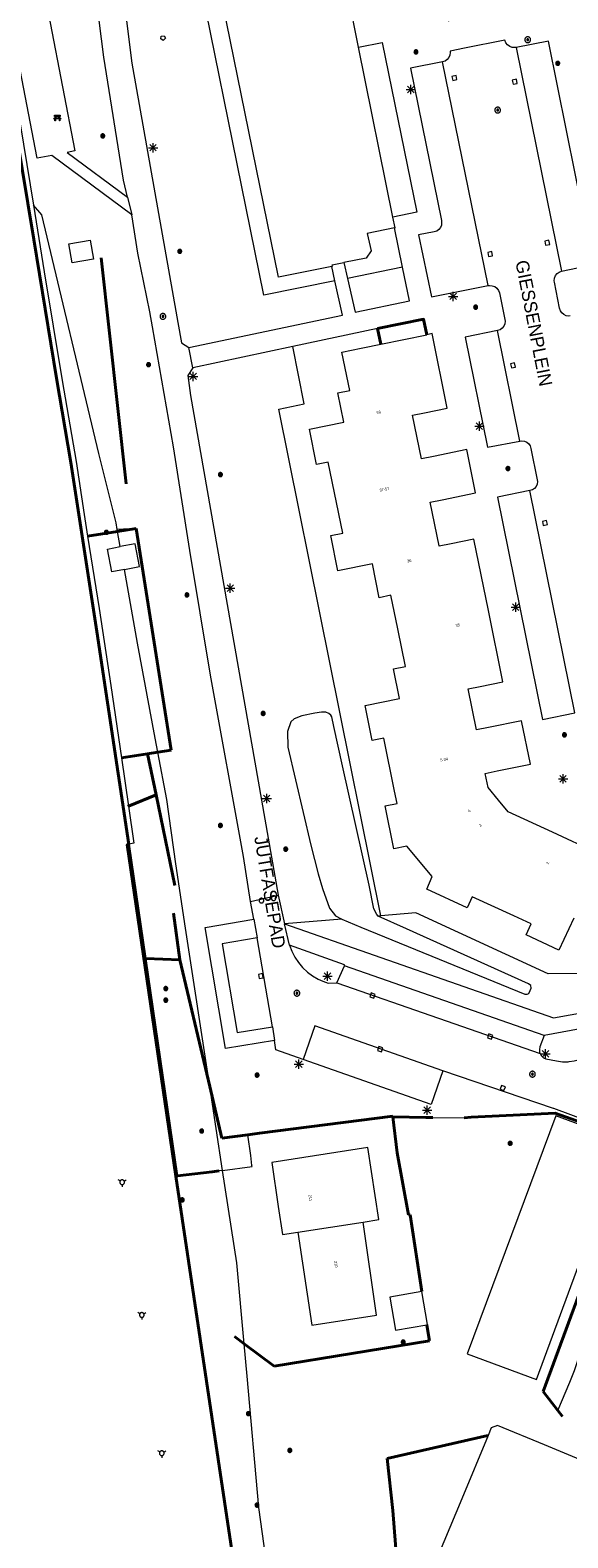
# Model space of a CAD drawing. Header units: metres. Extents: x 135779 to 137489, y 452643 to 455118.
# Tile 22 of 256: x 136166 to 136223, y 453031 to 453193. Entities that reach past the tile are written whole.
import ezdxf
from ezdxf.enums import TextEntityAlignment as Align

# ---------------------------------------------------------------- set-up
doc = ezdxf.new("R2010")
doc.units = ezdxf.units.M
doc.linetypes.add('DGN_Style_3', pattern=[78.572352, 56.123108, -22.449243])
doc.linetypes.add('DGN_Style_4', pattern=[89.853097, 44.898487, -22.449243, 0.056123, -22.449243])
for name, color, linetype, lineweight in [('KTop_BTD_Groenvoorziening', 62, 'Continuous', 13), ('KTop_BTD_Groenvoorziening_gras- en kruidachtigen', 62, 'Continuous', 13), ('KTop_GBI_Toegangstrap', 40, 'Continuous', 40), ('KTop_NAR_Huisnummer (t)', 7, 'Continuous', 13), ('KTop_NAR_Huisnummer tijdelijk (t)', 7, 'Continuous', 13), ('KTop_OBW_Overig Plus', 1, 'Continuous', 13), ('KTop_ORL_Weg_Straatnaam (t)', 7, 'Continuous', 13), ('KTop_OTD_Gesloten verharding', 15, 'Continuous', 13), ('KTop_PAL_Afsluitpaal', 222, 'Continuous', 13), ('KTop_PAL_Lichtmast', 40, 'Continuous', 13), ('KTop_PND_Grondvlaksituatie van BAG-pand [tachy]', 1, 'Continuous', 13), ('KTop_PND_Pandscheiding', 40, 'Continuous', 13), ('KTop_PUT_Brandkraan of -put', 1, 'Continuous', 13), ('KTop_PUT_Inspectie- of rioolput', 15, 'Continuous', 13), ('KTop_PUT_Kolk', 15, 'Continuous', 13), ('KTop_SHD_Damwand (l)', 1, 'Continuous', 40), ('KTop_SHD_Hek (l)', 15, 'DGN_Style_4', 40), ('KTop_SHD_Kademuur', 16, 'Continuous', 13), ('KTop_STM_Bank', 40, 'Continuous', 13), ('KTop_VGO_Boom', 92, 'Continuous', 13), ('KTop_VGO_Haag (l)', 92, 'DGN_Style_3', 40), ('KTop_WGD_Parkeervlak', 251, 'Continuous', 13), ('KTop_WGD_Rijbaan_Lokale weg', 251, 'Continuous', 13), ('KTop_WGD_Voetpad', 251, 'Continuous', 13), ('KTop_WTI_Meerpaal', 150, 'Continuous', 13)]:
    doc.layers.add(name, color=color, linetype=linetype, lineweight=lineweight)
doc.styles.add('Style-ROVU', font='ROVU.shx')
doc.styles.add('Style-ROVUCURSIEF', font='ROVUCURSIEF.shx')

# ---------------------------------------------------------------- blocks, each defined once
blk = doc.blocks.new('PAL_Lichtmast')
at = {"layer": 'KTop_PAL_Lichtmast'}
for p, q in [((-0.35, -0.35), (0.35, 0.35)), ((0.35, -0.35), (-0.35, 0.35)), ((0, -0.5), (0, 0.5)), ((-0.5, 0), (0.5, 0))]:
    blk.add_line(p, q, dxfattribs=at)
blk = doc.blocks.new('PAL_Afsluitpaal')
at = {"layer": 'KTop_PAL_Afsluitpaal', "flags": 128}
blk.add_lwpolyline([(0.25, 0), (0.25, 0.03), (0.24, 0.05), (0.24, 0.08), (0.23, 0.1), (0.22, 0.13), (0.2, 0.15), (0.19, 0.17), (0.17, 0.19), (0.15, 0.2), (0.12, 0.22), (0.1, 0.23), (0.08, 0.24), (0.05, 0.24), (0.03, 0.25), (0, 0.25), (-0.03, 0.25), (-0.05, 0.24), (-0.08, 0.24), (-0.1, 0.23), (-0.13, 0.22), (-0.15, 0.2), (-0.17, 0.19), (-0.19, 0.17), (-0.2, 0.15), (-0.22, 0.12), (-0.23, 0.1), (-0.24, 0.08), (-0.24, 0.05), (-0.25, 0.03), (-0.25, 0), (-0.25, -0.03), (-0.24, -0.05), (-0.24, -0.08), (-0.23, -0.1), (-0.22, -0.13), (-0.2, -0.15), (-0.19, -0.17), (-0.17, -0.19), (-0.15, -0.2), (-0.12, -0.22), (-0.1, -0.23), (-0.08, -0.24), (-0.05, -0.24), (-0.03, -0.25), (0, -0.25), (0.03, -0.25), (0.05, -0.24), (0.08, -0.24), (0.1, -0.23), (0.13, -0.22), (0.15, -0.2), (0.17, -0.19), (0.19, -0.17), (0.2, -0.15), (0.22, -0.12), (0.23, -0.1), (0.24, -0.08), (0.24, -0.05), (0.25, -0.03), (0.25, 0)], dxfattribs=at)
blk = doc.blocks.new('PUT_Brandkraan_of_-put')
at = {"layer": 'KTop_PUT_Brandkraan of -put'}
for p, q in [((-0.25, 0.03), (0, 0.25)), ((-0.16, -0.25), (-0.25, 0.03)), ((0, 0.25), (0.25, 0.03)), ((0.25, 0.03), (0.16, -0.25)), ((0.16, -0.25), (-0.16, -0.25))]:
    blk.add_line(p, q, dxfattribs=at)
blk = doc.blocks.new('PUT_Inspectie-_of_rioolput')
at = {"layer": 'KTop_PUT_Inspectie- of rioolput', "flags": 128}
for points in [[(0.31, 0), (0.31, 0.03), (0.3, 0.06), (0.29, 0.1), (0.28, 0.13), (0.27, 0.15), (0.25, 0.18), (0.23, 0.21), (0.21, 0.23), (0.18, 0.25), (0.15, 0.27), (0.13, 0.28), (0.1, 0.29), (0.06, 0.3), (0.03, 0.31), (0, 0.31), (-0.03, 0.31), (-0.06, 0.3), (-0.1, 0.29), (-0.13, 0.28), (-0.16, 0.27), (-0.18, 0.25), (-0.21, 0.23), (-0.23, 0.21), (-0.25, 0.18), (-0.27, 0.15), (-0.28, 0.13), (-0.29, 0.1), (-0.3, 0.06), (-0.31, 0.03), (-0.31, 0), (-0.31, -0.03), (-0.3, -0.06), (-0.29, -0.1), (-0.28, -0.13), (-0.27, -0.16), (-0.25, -0.18), (-0.23, -0.21), (-0.21, -0.23), (-0.18, -0.25), (-0.15, -0.27), (-0.13, -0.28), (-0.1, -0.29), (-0.06, -0.3), (-0.03, -0.31), (0, -0.31), (0.03, -0.31), (0.06, -0.3), (0.1, -0.29), (0.13, -0.28), (0.15, -0.27), (0.18, -0.25), (0.21, -0.23), (0.23, -0.21), (0.25, -0.18), (0.27, -0.15), (0.28, -0.13), (0.29, -0.1), (0.3, -0.06), (0.31, -0.03), (0.31, 0)], [(0.1, 0), (0.09, 0.01), (0.09, 0.02), (0.09, 0.03), (0.09, 0.04), (0.08, 0.05), (0.08, 0.06), (0.07, 0.06), (0.06, 0.07), (0.06, 0.08), (0.05, 0.08), (0.04, 0.09), (0.03, 0.09), (0.02, 0.09), (0.01, 0.09), (0, 0.09), (-0.01, 0.09), (-0.02, 0.09), (-0.03, 0.09), (-0.04, 0.09), (-0.05, 0.08), (-0.06, 0.08), (-0.06, 0.07), (-0.07, 0.06), (-0.08, 0.06), (-0.08, 0.05), (-0.09, 0.04), (-0.09, 0.03), (-0.09, 0.02), (-0.09, 0.01), (-0.09, 0), (-0.09, -0.01), (-0.09, -0.02), (-0.09, -0.03), (-0.09, -0.04), (-0.08, -0.05), (-0.08, -0.06), (-0.07, -0.06), (-0.06, -0.07), (-0.06, -0.08), (-0.05, -0.08), (-0.04, -0.09), (-0.03, -0.09), (-0.02, -0.09), (-0.01, -0.09), (0, -0.09), (0.01, -0.09), (0.02, -0.09), (0.03, -0.09), (0.04, -0.09), (0.05, -0.08), (0.06, -0.08), (0.06, -0.07), (0.07, -0.06), (0.08, -0.06), (0.08, -0.05), (0.09, -0.04), (0.09, -0.03), (0.09, -0.02), (0.09, -0.01), (0.1, 0)], [(0.04, 0), (0.03, 0), (0.03, 0.01), (0.03, 0.01), (0.03, 0.01), (0.03, 0.02), (0.03, 0.02), (0.03, 0.02), (0.02, 0.03), (0.02, 0.03), (0.02, 0.03), (0.01, 0.03), (0.01, 0.03), (0.01, 0.03), (0, 0.03), (0, 0.03), (0, 0.03), (-0.01, 0.03), (-0.01, 0.03), (-0.01, 0.03), (-0.02, 0.03), (-0.02, 0.03), (-0.02, 0.03), (-0.03, 0.02), (-0.03, 0.02), (-0.03, 0.02), (-0.03, 0.01), (-0.03, 0.01), (-0.03, 0.01), (-0.03, 0), (-0.03, 0), (-0.03, 0), (-0.03, -0.01), (-0.03, -0.01), (-0.03, -0.01), (-0.03, -0.02), (-0.03, -0.02), (-0.03, -0.02), (-0.02, -0.03), (-0.02, -0.03), (-0.02, -0.03), (-0.01, -0.03), (-0.01, -0.03), (-0.01, -0.03), (0, -0.03), (0, -0.03), (0, -0.03), (0.01, -0.03), (0.01, -0.03), (0.01, -0.03), (0.02, -0.03), (0.02, -0.03), (0.02, -0.03), (0.03, -0.02), (0.03, -0.02), (0.03, -0.02), (0.03, -0.01), (0.03, -0.01), (0.03, -0.01), (0.03, 0), (0.04, 0)], [(0.01, 0.02), (0.01, 0.02), (0.01, 0.02), (0, 0.02), (0, 0.02), (0, 0.02), (0, 0.02), (-0.01, 0.02), (-0.01, 0.02), (-0.01, 0.02), (-0.01, 0.02), (-0.01, 0.02), (-0.02, 0.02), (-0.02, 0.01), (-0.02, 0.01), (-0.02, 0.01), (-0.02, 0.01), (-0.02, 0.01), (-0.02, 0), (-0.02, 0), (-0.02, 0), (-0.02, 0), (-0.02, -0.01), (-0.02, -0.01), (-0.02, -0.01), (-0.02, -0.01), (-0.02, -0.01), (-0.02, -0.02), (-0.01, -0.02), (-0.01, -0.02), (-0.01, -0.02), (-0.01, -0.02), (-0.01, -0.02), (0, -0.02), (0, -0.02), (0, -0.02), (0, -0.02), (0.01, -0.02), (0.01, -0.02), (0.01, -0.02), (0.01, -0.02), (0.01, -0.02), (0.02, -0.02), (0.02, -0.01), (0.02, -0.01), (0.02, -0.01), (0.02, -0.01), (0.02, -0.01), (0.02, 0), (0.02, 0), (0.02, 0), (0.02, 0), (0.02, 0.01), (0.02, 0.01), (0.02, 0.01), (0.02, 0.01), (0.02, 0.01), (0.02, 0.02), (0.01, 0.02), (0.01, 0.02), (0.01, 0.02)]]:
    blk.add_lwpolyline(points, dxfattribs=at)
blk = doc.blocks.new('PUT_Kolk')
at = {"layer": 'KTop_PUT_Kolk', "flags": 128}
blk.add_lwpolyline([(0.22, -0.23), (0.22, 0.22), (-0.23, 0.22), (-0.23, -0.23), (0.22, -0.23)], dxfattribs=at)
blk = doc.blocks.new('STM_Bank')
at = {"layer": 'KTop_STM_Bank'}
for p, q in [((-0.42, -0.09), (-0.3, 0.02)), ((-0.3, 0.31), (0.3, 0.31)), ((-0.3, 0.14), (-0.3, 0.31)), ((-0.2, 0.14), (-0.3, 0.14)), ((-0.3, 0.02), (-0.2, 0.02)), ((-0.2, 0.02), (-0.2, 0.14)), ((0.16, 0.14), (-0.15, 0.14)), ((-0.15, 0.14), (-0.15, 0.02)), ((-0.15, 0.02), (0.16, 0.02)), ((0.16, 0.02), (0.16, 0.14)), ((0.3, 0.14), (0.2, 0.14)), ((0.2, 0.14), (0.2, 0.02)), ((0.2, 0.02), (0.3, 0.02)), ((0.3, 0.31), (0.3, 0.14)), ((0.3, 0.02), (0.42, -0.09)), ((-0.26, -0.09), (-0.42, -0.09)), ((-0.26, -0.31), (-0.26, -0.09)), ((-0.21, -0.31), (-0.26, -0.31)), ((0.22, -0.09), (-0.21, -0.09)), ((-0.21, -0.09), (-0.21, -0.31)), ((0.22, -0.31), (0.22, -0.09)), ((0.26, -0.31), (0.22, -0.31)), ((0.42, -0.09), (0.26, -0.09)), ((0.26, -0.09), (0.26, -0.31))]:
    blk.add_line(p, q, dxfattribs=at)
blk = doc.blocks.new('WTI_Meerpaal')
at = {"layer": 'KTop_WTI_Meerpaal'}
for p, q in [((-0.22, 0.13), (-0.43, 0.25)), ((0.22, 0.12), (0.43, 0.25)), ((0, -0.25), (0, -0.5))]:
    blk.add_line(p, q, dxfattribs=at)
at = {"layer": 'KTop_WTI_Meerpaal', "flags": 128}
blk.add_lwpolyline([(0.25, 0), (0.25, 0.03), (0.24, 0.05), (0.24, 0.08), (0.23, 0.1), (0.22, 0.12), (0.2, 0.15), (0.19, 0.17), (0.17, 0.19), (0.15, 0.2), (0.12, 0.22), (0.1, 0.23), (0.08, 0.24), (0.05, 0.24), (0.03, 0.25), (0, 0.25), (-0.03, 0.25), (-0.05, 0.24), (-0.08, 0.24), (-0.1, 0.23), (-0.13, 0.22), (-0.15, 0.2), (-0.17, 0.19), (-0.19, 0.17), (-0.2, 0.15), (-0.22, 0.12), (-0.23, 0.1), (-0.24, 0.08), (-0.25, 0.05), (-0.25, 0.03), (-0.25, 0), (-0.25, -0.03), (-0.25, -0.05), (-0.24, -0.08), (-0.23, -0.1), (-0.22, -0.13), (-0.2, -0.15), (-0.19, -0.17), (-0.17, -0.19), (-0.15, -0.2), (-0.13, -0.22), (-0.1, -0.23), (-0.08, -0.24), (-0.05, -0.25), (-0.03, -0.25), (0, -0.25), (0.03, -0.25), (0.05, -0.25), (0.08, -0.24), (0.1, -0.23), (0.12, -0.22), (0.15, -0.2), (0.17, -0.19), (0.19, -0.17), (0.2, -0.15), (0.22, -0.13), (0.23, -0.1), (0.24, -0.08), (0.24, -0.05), (0.25, -0.03), (0.25, 0)], dxfattribs=at)
blk = doc.blocks.new('VGO_Boom')
at = {"layer": 'KTop_VGO_Boom', "flags": 128}
for points in [[(0.21, 0), (0.21, 0.02), (0.21, 0.04), (0.2, 0.07), (0.2, 0.09), (0.19, 0.11), (0.17, 0.13), (0.16, 0.14), (0.14, 0.16), (0.13, 0.17), (0.11, 0.19), (0.09, 0.2), (0.07, 0.2), (0.04, 0.21), (0.02, 0.21), (0, 0.21), (-0.02, 0.21), (-0.05, 0.21), (-0.07, 0.2), (-0.09, 0.2), (-0.11, 0.19), (-0.13, 0.17), (-0.14, 0.16), (-0.16, 0.14), (-0.17, 0.13), (-0.19, 0.11), (-0.2, 0.09), (-0.2, 0.07), (-0.21, 0.04), (-0.21, 0.02), (-0.22, 0), (-0.21, -0.02), (-0.21, -0.05), (-0.2, -0.07), (-0.2, -0.09), (-0.19, -0.11), (-0.17, -0.13), (-0.16, -0.14), (-0.14, -0.16), (-0.13, -0.17), (-0.11, -0.19), (-0.09, -0.2), (-0.07, -0.2), (-0.05, -0.21), (-0.02, -0.21), (0, -0.22), (0.02, -0.21), (0.04, -0.21), (0.07, -0.2), (0.09, -0.2), (0.11, -0.19), (0.13, -0.17), (0.14, -0.16), (0.16, -0.14), (0.17, -0.13), (0.19, -0.11), (0.2, -0.09), (0.2, -0.07), (0.21, -0.05), (0.21, -0.02), (0.21, 0)], [(0.15, 0), (0.15, 0.02), (0.15, 0.03), (0.15, 0.05), (0.14, 0.06), (0.13, 0.08), (0.13, 0.09), (0.12, 0.1), (0.1, 0.12), (0.09, 0.13), (0.08, 0.13), (0.06, 0.14), (0.05, 0.15), (0.03, 0.15), (0.02, 0.15), (0, 0.15), (-0.02, 0.15), (-0.03, 0.15), (-0.05, 0.15), (-0.06, 0.14), (-0.08, 0.13), (-0.09, 0.13), (-0.1, 0.12), (-0.12, 0.1), (-0.13, 0.09), (-0.13, 0.08), (-0.14, 0.06), (-0.15, 0.05), (-0.15, 0.03), (-0.15, 0.02), (-0.16, 0), (-0.15, -0.02), (-0.15, -0.03), (-0.15, -0.05), (-0.14, -0.06), (-0.13, -0.08), (-0.13, -0.09), (-0.12, -0.1), (-0.1, -0.12), (-0.09, -0.13), (-0.08, -0.13), (-0.06, -0.14), (-0.05, -0.15), (-0.03, -0.15), (-0.02, -0.15), (0, -0.16), (0.02, -0.15), (0.03, -0.15), (0.05, -0.15), (0.06, -0.14), (0.08, -0.13), (0.09, -0.13), (0.1, -0.12), (0.12, -0.1), (0.13, -0.09), (0.13, -0.08), (0.14, -0.06), (0.15, -0.05), (0.15, -0.03), (0.15, -0.02), (0.15, 0)], [(0.1, 0), (0.09, 0.01), (0.09, 0.02), (0.09, 0.03), (0.09, 0.04), (0.08, 0.05), (0.08, 0.06), (0.07, 0.06), (0.06, 0.07), (0.06, 0.08), (0.05, 0.08), (0.04, 0.09), (0.03, 0.09), (0.02, 0.09), (0.01, 0.09), (0, 0.09), (-0.01, 0.09), (-0.02, 0.09), (-0.03, 0.09), (-0.04, 0.09), (-0.05, 0.08), (-0.06, 0.08), (-0.06, 0.07), (-0.07, 0.06), (-0.08, 0.06), (-0.08, 0.05), (-0.09, 0.04), (-0.09, 0.03), (-0.09, 0.02), (-0.09, 0.01), (-0.1, 0), (-0.09, -0.01), (-0.09, -0.02), (-0.09, -0.03), (-0.09, -0.04), (-0.08, -0.05), (-0.08, -0.06), (-0.07, -0.06), (-0.06, -0.07), (-0.06, -0.08), (-0.05, -0.08), (-0.04, -0.09), (-0.03, -0.09), (-0.02, -0.09), (-0.01, -0.09), (0, -0.1), (0.01, -0.09), (0.02, -0.09), (0.03, -0.09), (0.04, -0.09), (0.05, -0.08), (0.06, -0.08), (0.06, -0.07), (0.07, -0.06), (0.08, -0.06), (0.08, -0.05), (0.09, -0.04), (0.09, -0.03), (0.09, -0.02), (0.09, -0.01), (0.1, 0)], [(0.04, 0), (0.03, 0), (0.03, 0.01), (0.03, 0.01), (0.03, 0.01), (0.03, 0.02), (0.03, 0.02), (0.03, 0.02), (0.02, 0.03), (0.02, 0.03), (0.02, 0.03), (0.01, 0.03), (0.01, 0.03), (0.01, 0.03), (0, 0.03), (0, 0.03), (0, 0.03), (-0.01, 0.03), (-0.01, 0.03), (-0.01, 0.03), (-0.02, 0.03), (-0.02, 0.03), (-0.02, 0.03), (-0.03, 0.02), (-0.03, 0.02), (-0.03, 0.02), (-0.03, 0.01), (-0.03, 0.01), (-0.03, 0.01), (-0.04, 0), (-0.04, 0), (-0.04, 0), (-0.03, -0.01), (-0.03, -0.01), (-0.03, -0.01), (-0.03, -0.02), (-0.03, -0.02), (-0.03, -0.02), (-0.02, -0.03), (-0.02, -0.03), (-0.02, -0.03), (-0.01, -0.03), (-0.01, -0.03), (-0.01, -0.03), (0, -0.04), (0, -0.04), (0, -0.04), (0.01, -0.03), (0.01, -0.03), (0.01, -0.03), (0.02, -0.03), (0.02, -0.03), (0.02, -0.03), (0.03, -0.02), (0.03, -0.02), (0.03, -0.02), (0.03, -0.01), (0.03, -0.01), (0.03, -0.01), (0.03, 0), (0.04, 0)]]:
    blk.add_lwpolyline(points, dxfattribs=at)

msp = doc.modelspace()

# ---------------------------------------------------------------- linework, layer by layer
at = {"layer": 'KTop_BTD_Groenvoorziening', "flags": 128}
for points in [[(136174.85, 453139.19), (136174.73, 453139.9), (136172.88, 453147.35), (136166.78, 453172.95), (136165.87, 453173.97)], [(136205.45, 453167.32), (136199.54, 453166.13)], [(136175.18, 453137.35), (136174.89, 453138.98), (136174.85, 453139.19)], [(136179.2, 453115.29), (136178.91, 453116.81), (136177.04, 453127), (136175.62, 453134.91)], [(136202.85, 453097.72), (136202.69, 453097.88), (136202.38, 453098.48), (136201.88, 453101.04), (136199, 453113.83), (136198.08, 453118.04), (136197.85, 453119.1), (136197.75, 453119.27), (136197.55, 453119.45), (136197.24, 453119.59), (136196.74, 453119.6), (136196.06, 453119.48), (136194.66, 453119.2), (136193.81, 453118.89), (136193.48, 453118.55), (136193.1, 453117.52), (136193.16, 453115.85), (136195.61, 453105.32), (136196.41, 453102.25), (136196.88, 453100.68), (136197.61, 453098.56), (136198.26, 453097.73), (136198.93, 453097.39)], [(136186.14, 453070.44), (136184.77, 453079.45), (136182.18, 453096.42), (136181.12, 453103.31), (136180.17, 453110.22), (136179.2, 453115.29)], [(136203.12, 453097.74), (136202.85, 453097.72)], [(136230.4, 453091.57), (136221.05, 453091.53), (136206.87, 453098.06), (136203.12, 453097.74)], [(136198.93, 453097.39), (136192.79, 453096.87)], [(136198.93, 453097.39), (136200.99, 453096.54), (136218.55, 453089.35), (136218.83, 453089.33), (136218.99, 453089.43), (136219.15, 453089.72), (136219.23, 453089.98), (136219.22, 453090.28), (136218.94, 453090.44), (136205.89, 453096.34), (136202.85, 453097.72)], [(136186.14, 453070.44), (136185.77, 453070.39), (136185.03, 453070.3), (136181.33, 453069.85)], [(136206.52, 452920.08), (136206.17, 452922.88), (136205.6, 452926.88), (136203.91, 452938.14), (136202.34, 452948.02), (136201.94, 452950.71), (136199.76, 452966.07), (136195.79, 452993.11), (136195.66, 452993.87), (136195.15, 452996.15), (136194.86, 452997.87), (136192.97, 452997.59), (136192.59, 453000), (136192.15, 453002.85), (136194.27, 453003.16), (136194.19, 453003.87), (136192.65, 453014.73), (136191.35, 453024.77), (136190.02, 453034.27), (136188.77, 453048.37), (136188.46, 453051.84), (136187.68, 453060.53), (136186.14, 453070.44)], [(136181.13, 453069.83), (136191.56, 453000), (136192.05, 452996.71), (136192.7, 452992.17), (136197.28, 452961.98), (136198.8, 452952.14), (136200.28, 452942.03), (136201.72, 452932.77), (136204.29, 452921.82), (136204.79, 452919.67)], [(136228.62, 453068.7), (136220.52, 453046.73), (136222.1, 453044.67), (136223.39, 453047.72), (136223.88, 453048.98), (136224.18, 453049.83), (136225.32, 453054.15), (136226.68, 453057.93), (136227.04, 453059.16), (136227.36, 453060.4), (136231.21, 453067.71)]]:
    msp.add_lwpolyline(points, dxfattribs=at)
at = {"layer": 'KTop_BTD_Groenvoorziening_gras- en kruidachtigen', "flags": 128}
for points in [[(136198.2, 453165.86), (136190.59, 453164.33), (136181.53, 453208.93), (136183.39, 453209.31)], [(136203.12, 453097.74), (136192.17, 453152.11), (136194.91, 453152.66), (136193.67, 453158.81)], [(136179.2, 453115.29), (136180.63, 453115.52), (136176.89, 453139.3), (136174.85, 453139.19)], [(136186.14, 453070.44), (136189.31, 453070.84), (136189.29, 453070.97), (136189.17, 453072.04), (136188.84, 453074.26), (136190.12, 453074.42), (136204.42, 453076.27), (136204.42, 453076.17), (136207.95, 453076.11), (136208.7, 453076.11), (136212.04, 453076.09), (136212.79, 453076.13), (136221.82, 453076.56), (136226.34, 453074.95), (136230.38, 453073.42)]]:
    msp.add_lwpolyline(points, dxfattribs=at)
at = {"layer": 'KTop_GBI_Toegangstrap', "flags": 128}
for points in [[(136208.04, 453160.08), (136207.71, 453161.75), (136202.77, 453160.74)], [(136203.11, 453159.08), (136202.77, 453160.74)]]:
    msp.add_lwpolyline(points, dxfattribs=at)
at = {"layer": 'KTop_OBW_Overig Plus', "flags": 128}
for points in [[(136175.62, 453134.91), (136174.28, 453134.66), (136173.82, 453137.09), (136175.18, 453137.35)], [(136175.62, 453134.91), (136177.23, 453135.22), (136176.77, 453137.65), (136175.18, 453137.35)], [(136204.07, 453056.83), (136204.7, 453053.29), (136208.06, 453053.88), (136208.12, 453053.89), (136207.5, 453057.44), (136204.07, 453056.83)]]:
    msp.add_lwpolyline(points, dxfattribs=at)
at = {"layer": 'KTop_OTD_Gesloten verharding', "flags": 128}
for points in [[(136176.09, 453105.41), (136175.93, 453105.38), (136181.13, 453069.83)], [(136176.13, 453105.42), (136177.92, 453093.16), (136181.33, 453069.85)], [(136181.33, 453069.85), (136181.13, 453069.83)]]:
    msp.add_lwpolyline(points, dxfattribs=at)
at = {"layer": 'KTop_PND_Grondvlaksituatie van BAG-pand [tachy]', "flags": 128}
for points in [[(136197.85, 453167.42), (136192.13, 453166.27), (136183.39, 453209.31)], [(136200.74, 453190.93), (136200.3, 453193.08), (136200.04, 453194.38), (136201.16, 453194.61), (136203.45, 453195.08), (136204.67, 453195.34), (136205.7, 453196.91), (136205.91, 453196.77), (136210.45, 453193.77)], [(136204.41, 453172.71), (136200.74, 453190.93)], [(136204.57, 453171.55), (136204.64, 453171.56), (136204.41, 453172.71)], [(136204.57, 453171.55), (136201.66, 453170.96), (136202.07, 453169.07), (136201.55, 453168.29), (136199.16, 453167.82)], [(136169.67, 453169.83), (136171.96, 453170.23), (136172.3, 453168.19), (136170.02, 453167.8), (136169.67, 453169.83)], [(136197.85, 453167.42), (136197.94, 453167.44), (136197.89, 453167.57), (136199.16, 453167.82)], [(136203.11, 453159.08), (136208.04, 453160.08)], [(136226.29, 453104.52), (136221.53, 453106.72), (136216.76, 453108.92), (136215.74, 453110.17), (136214.64, 453111.51), (136214.32, 453113.03), (136215.6, 453113.3), (136219.16, 453114.03), (136218.22, 453118.68), (136214.66, 453117.96), (136213.37, 453117.7), (136212.48, 453122.09), (136213.77, 453122.35), (136216.21, 453122.85), (136214.66, 453130.51), (136213.1, 453138.17), (136210.67, 453137.67), (136209.38, 453137.41), (136209.38, 453137.44), (136208.42, 453142.12), (136209.71, 453142.38), (136213.27, 453143.11), (136212.33, 453147.76), (136208.77, 453147.03), (136207.48, 453146.77), (136206.53, 453151.45), (136207.82, 453151.71), (136210.25, 453152.21), (136208.63, 453160.2), (136208.04, 453160.08)], [(136223.8, 453097.51), (136222.22, 453094.07), (136218.69, 453095.7), (136219.24, 453096.88), (136217.38, 453097.74), (136212.93, 453099.78), (136212.39, 453098.6), (136208.04, 453100.6), (136208.63, 453101.96), (136205.9, 453105.23), (136204.53, 453104.93), (136203.6, 453109.55), (136204.87, 453109.81), (136204.6, 453111.13), (136203.45, 453116.8), (136202.19, 453116.54), (136201.43, 453120.32), (136205.13, 453121.06), (136204.48, 453124.24), (136205.75, 453124.5), (136204.94, 453128.54), (136204.21, 453132.13), (136202.95, 453131.87), (136202.21, 453135.52), (136198.52, 453134.77), (136197.76, 453138.54), (136199.03, 453138.8), (136197.49, 453146.42), (136196.23, 453146.16), (136195.46, 453149.94), (136199.16, 453150.69), (136198.52, 453153.85), (136199.78, 453154.1), (136198.95, 453158.23), (136201, 453158.65), (136201.2, 453158.69), (136203.11, 453159.08)], [(136221.87, 453076.3), (136212.38, 453050.77), (136219.8, 453048.01), (136229.24, 453073.59), (136221.87, 453076.3)], [(136201.23, 453064.9), (136202.92, 453065.16), (136201.73, 453072.88), (136191.43, 453071.29), (136192.12, 453066.57), (136192.56, 453063.56), (136194.22, 453063.81)], [(136194.22, 453063.81), (136195.71, 453053.85), (136202.64, 453054.89), (136201.23, 453064.9)], [(136245.41, 453022.05), (136246.07, 453023.63), (136248.49, 453029.41), (136247.99, 453029.61), (136244.05, 453031.25), (136238.27, 453033.66), (136232.47, 453036.07), (136226.67, 453038.48), (136220.67, 453040.98), (136215.62, 453043.08), (136214.97, 453042.83), (136214.63, 453042.01), (136211.8, 453035.22), (136208.59, 453027.51), (136213.68, 453025.39), (136218.22, 453023.49), (136225.24, 453020.56), (136231.1, 453018.12), (136237.61, 453015.4), (136238.01, 453015.23), (136241.4, 453023.36), (136245.01, 453021.82)]]:
    msp.add_lwpolyline(points, dxfattribs=at)
at = {"layer": 'KTop_PND_Pandscheiding', "flags": 128}
msp.add_lwpolyline([(136194.22, 453063.81), (136201.23, 453064.9)], dxfattribs=at)
at = {"layer": 'KTop_SHD_Damwand (l)', "flags": 128}
for points in [[(136176.09, 453105.41), (136172.68, 453128.25), (136169.88, 453146.36), (136168.34, 453155.42), (136165.91, 453170.31), (136162.78, 453189.36), (136161.08, 453197.44), (136160.34, 453200.8), (136159.15, 453206.43), (136156.32, 453219.9), (136155.25, 453224.57)], [(136181.13, 453069.83), (136175.93, 453105.38), (136176.09, 453105.41)], [(136181.13, 453069.83), (136191.56, 453000)]]:
    msp.add_lwpolyline(points, dxfattribs=at)
at = {"layer": 'KTop_SHD_Hek (l)', "flags": 128}
for points in [[(136179.01, 453110.72), (136176.06, 453109.52)], [(136176.06, 453109.52), (136175.99, 453109.49)], [(136181.56, 453093.04), (136180.9, 453098.02)], [(136181.56, 453093.04), (136177.92, 453093.16)], [(136181.56, 453093.04), (136184.77, 453079.45)], [(136184.77, 453079.45), (136186.08, 453073.9)], [(136204.42, 453076.17), (136204.88, 453072.32), (136206.08, 453065.66), (136206.25, 453065.68), (136207.52, 453057.44)], [(136204.42, 453076.17), (136207.95, 453076.11), (136208.7, 453076.11)], [(136230.38, 453073.42), (136226.34, 453074.95), (136221.82, 453076.56), (136212.79, 453076.13), (136212.04, 453076.09)], [(136181.33, 453069.85), (136185.03, 453070.3), (136185.77, 453070.39)], [(136181.33, 453069.85), (136181.13, 453069.83)], [(136228.62, 453068.7), (136220.52, 453046.73), (136222.1, 453044.67)], [(136188.46, 453051.84), (136187.43, 453052.62)], [(136208.06, 453053.88), (136208.1, 453053.63), (136208.33, 453052.14), (136191.68, 453049.42), (136188.46, 453051.84)], [(136222.1, 453044.67), (136222.59, 453044.03)], [(136214.61, 453042.01), (136203.8, 453039.53), (136204.39, 453033.95), (136206.67, 453005.94), (136207.12, 453000)]]:
    msp.add_lwpolyline(points, dxfattribs=at)
at = {"layer": 'KTop_SHD_Kademuur', "flags": 128}
for points in [[(136154.53, 453227.7), (136154.62, 453227.34), (136155.25, 453224.57), (136156.32, 453219.9), (136159.15, 453206.43), (136160.34, 453200.8), (136161.08, 453197.44), (136162.78, 453189.36), (136165.91, 453170.31), (136168.34, 453155.42), (136169.88, 453146.36), (136172.68, 453128.25), (136176.09, 453105.41)], [(136160.95, 453200.92), (136161.69, 453197.51), (136163.34, 453189.46), (136165.87, 453173.97)], [(136165.87, 453173.97), (136167.03, 453166.82), (136168.96, 453155.19), (136170.45, 453146.47), (136171.3, 453140.81), (136171.67, 453138.48), (136172.9, 453130.7), (136174.16, 453122.45), (136175.3, 453114.68), (136176.06, 453109.52), (136176.65, 453105.53), (136176.13, 453105.42)], [(136176.09, 453105.41), (136176.13, 453105.42)]]:
    msp.add_lwpolyline(points, dxfattribs=at)
at = {"layer": 'KTop_VGO_Haag (l)', "flags": 128}
for points in [[(136175.81, 453144.1), (136173.13, 453168.33)], [(136174.89, 453138.98), (136171.67, 453138.48)], [(136179.2, 453115.29), (136180.63, 453115.52), (136176.89, 453139.3), (136174.89, 453138.98)], [(136178.1, 453115.12), (136175.3, 453114.68)], [(136179.2, 453115.29), (136178.1, 453115.12)], [(136179.01, 453110.72), (136178.1, 453115.12)], [(136179.01, 453110.72), (136181.02, 453101)], [(136190.12, 453074.42), (136204.42, 453076.27), (136204.42, 453076.17)], [(136188.84, 453074.26), (136186.08, 453073.9)], [(136190.12, 453074.42), (136188.84, 453074.26)]]:
    msp.add_lwpolyline(points, dxfattribs=at)
at = {"layer": 'KTop_WGD_Parkeervlak', "flags": 128}
for points in [[(136198.41, 453090.56), (136199.21, 453092.39)], [(136220.63, 453084.92), (136220.17, 453083.68), (136220.12, 453083.4), (136220.14, 453083.12), (136220.2, 453082.96)], [(136209.77, 453081.11), (136208.51, 453077.5), (136194.78, 453082.34)]]:
    msp.add_lwpolyline(points, dxfattribs=at)
at = {"layer": 'KTop_WGD_Rijbaan_Lokale weg', "flags": 128}
for points in [[(136217.64, 453190.9), (136217.49, 453190.88), (136217.2, 453190.9), (136216.94, 453191.01), (136216.71, 453191.18), (136216.53, 453191.4), (136216.43, 453191.67), (136212.09, 453190.82), (136210.54, 453190.52), (136210.56, 453190.37), (136210.53, 453190.09), (136210.42, 453189.83), (136210.24, 453189.61), (136210.01, 453189.44), (136209.74, 453189.35)], [(136217.64, 453190.9), (136222.51, 453166.91)], [(136214.64, 453165.35), (136209.74, 453189.35)], [(136223.44, 453162.1), (136223.26, 453162.08), (136222.99, 453162.12), (136222.73, 453162.24), (136222.52, 453162.42), (136222.37, 453162.65), (136222.29, 453162.92), (136221.73, 453165.71), (136221.71, 453165.88), (136221.74, 453166.16), (136221.84, 453166.42), (136222.02, 453166.65), (136222.24, 453166.81), (136222.51, 453166.91)], [(136214.64, 453165.35), (136214.78, 453165.37), (136215.07, 453165.34), (136215.33, 453165.24), (136215.56, 453165.07), (136215.73, 453164.84), (136215.83, 453164.57), (136216.41, 453161.72), (136216.44, 453161.54), (136216.41, 453161.26), (136216.31, 453161), (136216.13, 453160.78), (136215.91, 453160.61), (136215.64, 453160.52)], [(136218.03, 453148.68), (136215.64, 453160.52)], [(136218.03, 453148.68), (136218.23, 453148.71), (136218.51, 453148.67), (136218.76, 453148.56), (136218.98, 453148.39), (136219.14, 453148.16), (136219.22, 453147.89), (136219.9, 453144.52), (136219.93, 453144.33), (136219.89, 453144.06), (136219.78, 453143.8), (136219.61, 453143.59), (136219.38, 453143.44), (136219.11, 453143.36)], [(136223.92, 453119.54), (136219.11, 453143.36)], [(136189.15, 453099.28), (136192.1, 453099.97)], [(136192.1, 453099.97), (136192.79, 453096.87)], [(136189.49, 453097.4), (136189.15, 453099.28)], [(136189.49, 453097.4), (136189.86, 453095.38)], [(136193.33, 453094.6), (136192.79, 453096.87)], [(136191.49, 453085.85), (136189.86, 453095.38)], [(136193.33, 453094.6), (136193.58, 453093.94), (136193.89, 453093.32), (136194.28, 453092.74), (136194.73, 453092.2), (136195.24, 453091.72), (136195.8, 453091.3), (136196.41, 453090.95), (136196.9, 453090.73), (136197.49, 453090.53), (136198.41, 453090.56)], [(136198.41, 453090.56), (136220.2, 453082.96)], [(136191.49, 453085.85), (136191.71, 453084.38)], [(136209.77, 453081.11), (136196.04, 453085.95), (136194.78, 453082.34)], [(136220.2, 453082.96), (136220.34, 453082.71), (136220.55, 453082.52), (136220.81, 453082.4), (136220.83, 453082.39), (136221.97, 453082.18), (136222.59, 453082.1), (136223.22, 453082.1), (136223.3, 453082.11), (136223.84, 453082.18), (136224.44, 453082.33), (136225.02, 453082.57), (136225.57, 453082.87), (136226.07, 453083.25), (136226.53, 453083.68), (136226.92, 453084.17), (136227.24, 453084.7), (136227.26, 453084.73), (136227.96, 453086.25)], [(136194.78, 453082.34), (136191.86, 453083.37), (136191.71, 453084.38)], [(136230.38, 453073.42), (136230.5, 453073.79), (136221.66, 453077.07), (136221.64, 453077.08), (136209.77, 453081.11)]]:
    msp.add_lwpolyline(points, dxfattribs=at)
at = {"layer": 'KTop_WGD_Voetpad', "flags": 128}
for points in [[(136173.69, 453213.36), (136175.05, 453200.05), (136176.42, 453189.22), (136181.24, 453162.01), (136181.35, 453161.41), (136181.74, 453159.2), (136182.53, 453158.73)], [(136176.42, 453172.94), (136167.83, 453179.3), (136166.28, 453179.01), (136162.28, 453199.71), (136163.6, 453200.04), (136165.36, 453201.68)], [(136167.76, 453202.1), (136165.89, 453200.36), (136166.34, 453200.45), (136170.3, 453179.81), (136169.48, 453179.62), (136175.97, 453174.83)], [(136175.97, 453174.83), (136175.53, 453176.67), (136173.41, 453189.86), (136171.85, 453202.26), (136171.8, 453202.8)], [(136222.51, 453166.91), (136225.94, 453167.62), (136221.11, 453191.57), (136217.64, 453190.9)], [(136200.74, 453190.93), (136203.25, 453191.42), (136206.97, 453173.22), (136204.41, 453172.71)], [(136209.74, 453189.35), (136206.3, 453188.67), (136209.61, 453172.33), (136209.64, 453172.13), (136209.61, 453171.85), (136209.51, 453171.59), (136209.34, 453171.37), (136209.11, 453171.2), (136208.84, 453171.11), (136207.17, 453170.79), (136208.55, 453164.16), (136214.64, 453165.35)], [(136175.97, 453174.83), (136176.42, 453172.94)], [(136189.15, 453099.28), (136188.39, 453104.1), (136184.84, 453123.55), (136182.65, 453136.94), (136180.88, 453148.05), (136178.63, 453160.93), (136178.34, 453162.55), (136177.07, 453168.82), (136176.42, 453172.94)], [(136205.45, 453167.32), (136204.57, 453171.55)], [(136198.2, 453165.86), (136197.85, 453167.42)], [(136199.16, 453167.82), (136199.54, 453166.13)], [(136199.54, 453166.13), (136200.37, 453162.49), (136206.2, 453163.71), (136205.45, 453167.32)], [(136182.53, 453158.73), (136199.02, 453162.19), (136198.2, 453165.86)], [(136202.77, 453160.74), (136193.67, 453158.81)], [(136215.64, 453160.52), (136212.15, 453159.83), (136214.56, 453148.01), (136218.03, 453148.68)], [(136182.96, 453156.54), (136182.53, 453158.73)], [(136193.67, 453158.81), (136182.96, 453156.54)], [(136182.96, 453156.54), (136182.43, 453155.7), (136182.7, 453153.57), (136192.1, 453099.97)], [(136219.11, 453143.36), (136215.63, 453142.66), (136220.44, 453118.82), (136223.92, 453119.54)], [(136191.71, 453084.38), (136186.47, 453083.51), (136184.27, 453096.51), (136189.49, 453097.4)], [(136192.79, 453096.87), (136221.64, 453086.81), (136228.8, 453088.09)], [(136189.86, 453095.38), (136186.12, 453094.74), (136187.73, 453085.23), (136191.49, 453085.85)], [(136199.21, 453092.39), (136199.23, 453092.5), (136193.33, 453094.6)], [(136220.63, 453084.92), (136199.21, 453092.39)], [(136227.96, 453086.25), (136220.63, 453084.92)]]:
    msp.add_lwpolyline(points, dxfattribs=at)

# ---------------------------------------------------------------- block references
at = {"layer": 'KTop_PAL_Afsluitpaal'}
for p in [(136190.32, 453099.38), (136191.62, 453099.64)]:
    msp.add_blockref('PAL_Afsluitpaal', p, dxfattribs=at)
at = {"layer": 'KTop_PAL_Lichtmast'}
for p in [(136206.34, 453186.4), (136178.69, 453180.15), (136210.87, 453164.2), (136183, 453155.62), (136213.69, 453150.28), (136186.98, 453132.89), (136217.58, 453130.86), (136222.66, 453112.44), (136190.88, 453110.33), (136197.41, 453091.27), (136220.77, 453082.95), (136194.33, 453081.84), (136208.08, 453076.89)]:
    msp.add_blockref('PAL_Lichtmast', p, dxfattribs=at)
at = {"layer": 'KTop_PUT_Brandkraan of -put', "rotation": 187.2096481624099}
msp.add_blockref('PUT_Brandkraan_of_-put', (136179.76, 453191.88), dxfattribs=at)
at = {"layer": 'KTop_PUT_Inspectie- of rioolput'}
for p, rotation in [((136218.87, 453191.73), 280.9283901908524), ((136215.65, 453184.18), 11.47518182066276), ((136179.75, 453162.05), 189.9210915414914), ((136194.12, 453089.45), 53.24466103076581), ((136219.38, 453080.76), 56.34740518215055)]:
    msp.add_blockref('PUT_Inspectie-_of_rioolput', p, dxfattribs=dict(at, rotation=rotation))
at = {"layer": 'KTop_PUT_Kolk'}
for p, rotation in [((136211.01, 453187.62), 191.539297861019), ((136217.49, 453187.23), 11.47518181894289), ((136214.84, 453168.73), 191.5392978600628), ((136220.97, 453169.96), 11.47518181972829), ((136217.29, 453156.79), 191.4122628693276), ((136220.71, 453139.88), 191.4162839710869), ((136190.26, 453091.29), 9.705883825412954), ((136202.23, 453089.19), 70.76256696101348), ((136214.83, 453084.79), 70.76256697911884), ((136203.04, 453083.44), 70.57656112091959), ((136216.19, 453079.27), 251.2470657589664)]:
    msp.add_blockref('PUT_Kolk', p, dxfattribs=dict(at, rotation=rotation))
at = {"layer": 'KTop_STM_Bank'}
msp.add_blockref('STM_Bank', (136168.43, 453183.34), dxfattribs=at)
at = {"layer": 'KTop_VGO_Boom'}
for p in [(136206.89, 453190.42), (136222.09, 453189.2), (136173.3, 453181.41), (136181.56, 453169.03), (136213.29, 453163.04), (136178.21, 453156.87), (136185.92, 453145.08), (136216.75, 453145.73), (136173.69, 453138.89), (136182.33, 453132.17), (136190.5, 453119.46), (136222.81, 453117.16), (136185.92, 453107.44), (136192.92, 453104.9), (136180.06, 453089.94), (136180.06, 453088.7), (136189.85, 453080.66), (136183.91, 453074.66), (136216.99, 453073.34), (136181.83, 453067.27), (136205.52, 453052.02), (136188.92, 453044.34), (136193.36, 453040.4), (136189.84, 453034.53)]:
    msp.add_blockref('VGO_Boom', p, dxfattribs=at)
at = {"layer": 'KTop_WTI_Meerpaal'}
for p in [(136175.38, 453069.17), (136177.49, 453054.93), (136179.63, 453040.1)]:
    msp.add_blockref('WTI_Meerpaal', p, dxfattribs=at)

# ---------------------------------------------------------------- texts
at = {"layer": 'KTop_NAR_Huisnummer (t)', "style": 'Style-ROVU'}
for s, rotation, p in [('58', 11.5, (136203.11, 453151.81)), ('37-57', 11.5, (136204.02, 453143.6)), ('36', 11.5, (136206.39, 453135.88)), ('35', 11.5, (136211.59, 453128.97)), ('5-34', 11.5, (136210.31, 453114.6)), ('4', 39.3, (136212.69, 453109.08)), ('3', 39.3, (136213.86, 453107.54)), ('2', 65.2, (136221.05, 453103.52))]:
    msp.add_text(s, height=0.3, rotation=rotation, dxfattribs=at).set_placement(p, align=Align.MIDDLE_RIGHT)
at = {"layer": 'KTop_NAR_Huisnummer tijdelijk (t)', "style": 'Style-ROVUCURSIEF'}
for s, p in [('211', (136195.51, 453067.83)), ('210', (136198.26, 453060.71))]:
    msp.add_text(s, height=0.3, rotation=278.4, dxfattribs=at).set_placement(p, align=Align.MIDDLE_LEFT)
at = {"layer": 'KTop_ORL_Weg_Straatnaam (t)', "style": 'Style-ROVU'}
for s, rotation, p in [('GIESSENPLEIN', 281.0067, (136217.54, 453167.93)), ('JUTFASEPAD', 279.4435, (136189.54, 453106.17))]:
    msp.add_text(s, height=1.4, rotation=rotation, dxfattribs=at).set_placement(p)

doc.saveas('drawing.dxf')
